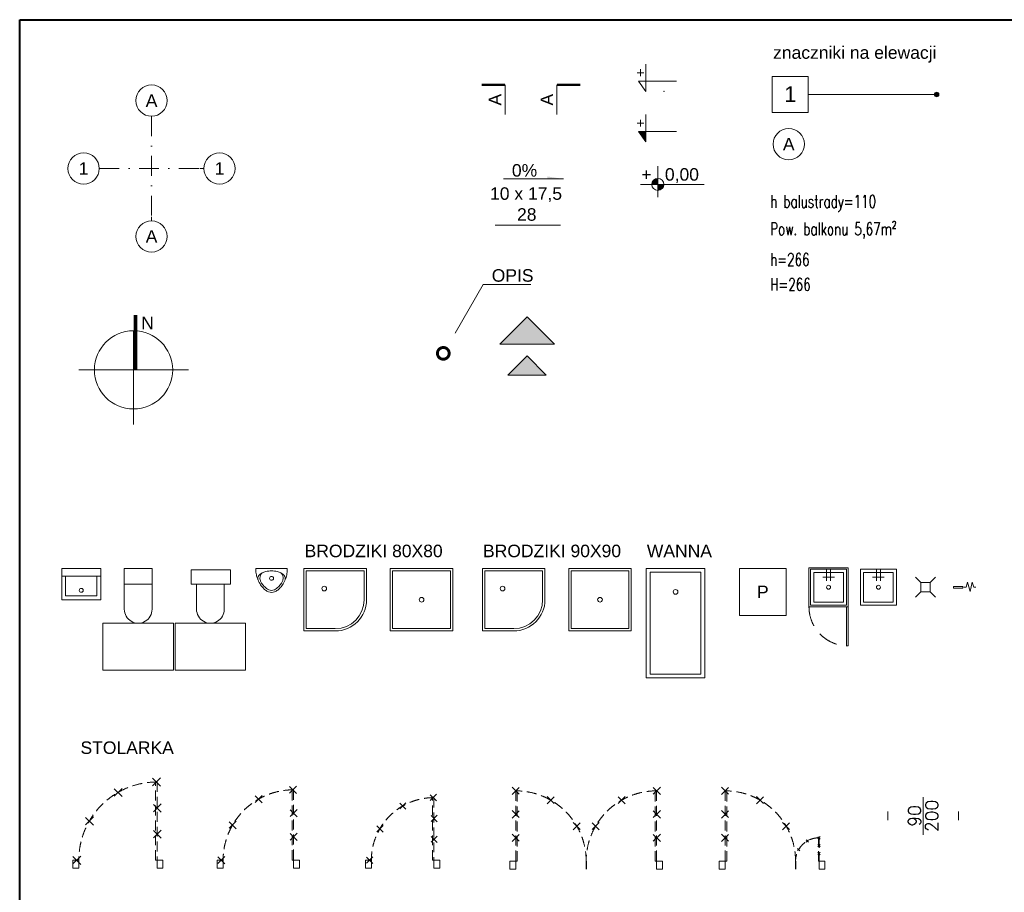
# Model space of a CAD drawing. Header units: millimetres. Extents: x 19422 to 119122, y -6876 to 97602.
# Tile 22 of 35: x 83059 to 95638, y 77034 to 88189. Entities that reach past the tile are written whole.
import ezdxf
from ezdxf import colors
from ezdxf.entities.mleader import LeaderData, LeaderLine
from ezdxf.enums import TextEntityAlignment as Align
from ezdxf.math import Vec2, Vec3

# ---------------------------------------------------------------- set-up
doc = ezdxf.new("R2010")
doc.units = ezdxf.units.MM
for name, pattern in [('PT_IS_01_RZUT PIWNICY$0$DASHDOT', [25.4, 12.7, -6.35, 0, -6.35]), ('PT_IS_01_RZUT PIWNICY$0$DASHED', [19.049999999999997, 12.7, -6.35]), ('PT_IS_01_RZUT PIWNICY$0$DOT2', [0.125, 0, -0.125])]:
    doc.linetypes.add(name, pattern=pattern)
doc.layers.add('PT_IS_01_RZUT PIWNICY$0$!_NIEDRUKOWALNE', color=213, linetype='Continuous', lineweight=13, plot=False)
for name, color, linetype, lineweight in [('PT_IS_01_RZUT PIWNICY$0$A_OPIS', 241, 'Continuous', 13), ('PT_IS_01_RZUT PIWNICY$0$A_OPIS_KOTY', 66, 'Continuous', 13), ('PT_IS_01_RZUT PIWNICY$0$A_OPIS_KOTY KONSTR', 36, 'Continuous', 13), ('PT_IS_01_RZUT PIWNICY$0$A_OPIS_STOLARKA_DRZWIOWA', 241, 'Continuous', 13), ('PT_IS_01_RZUT PIWNICY$0$A_OSIE', 8, 'PT_IS_01_RZUT PIWNICY$0$DASHDOT', 9), ('PT_IS_01_RZUT PIWNICY$0$A_WYPOSAŻENIE SANITARNE', 4, 'Continuous', 5), ('S_WODA', 160, 'Continuous', 40)]:
    doc.layers.add(name, color=color, linetype=linetype, lineweight=lineweight)
doc.layers.add('PT_IS_01_RZUT PIWNICY$0$A_WYBURZENIA', color=7, linetype='PT_IS_01_RZUT PIWNICY$0$DASHED', lineweight=13, true_color=0x838383)
doc.layers.add('PT_IS_01_RZUT PIWNICY$0$IE_SYMBOLE', color=7, linetype='Continuous', lineweight=13, true_color=0xfe0000)
doc.styles.add('PT_IS_01_RZUT PIWNICY$0$100 ARIAL', font='arial.ttf', dxfattribs={"height": 16})
doc.styles.add('PT_IS_01_RZUT PIWNICY$0$100 ROMANS', font='ROMANS.shx', dxfattribs={"width": 0.7, "height": 16})
doc.styles.add('PT_IS_01_RZUT PIWNICY$0$ARIAL', font='arial.ttf')
doc.styles.add('PT_IS_01_RZUT PIWNICY$0$Standard', font='arial.ttf')

# ---------------------------------------------------------------- blocks, each defined once
blk = doc.blocks.new('*U62')
at = {"linetype": 'ByBlock'}
blk.add_lwpolyline([(-3.673940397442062e-15, -1.06581410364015e-14), (-4.592425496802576e-15, -5.000000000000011)], dxfattribs=at)
blk.add_circle((0, 20), 20.00000000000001, dxfattribs=at)
at = {"linetype": 'ByBlock', "style": 'PT_IS_01_RZUT PIWNICY$0$100 ARIAL', "flags": 8}
blk.add_attdef('Oznaczenie', text='', height=16, rotation=180, dxfattribs=at).set_placement((0, 20), align=Align.MIDDLE_CENTER)
blk = doc.blocks.new('*U63')
at = {"linetype": 'ByBlock'}
blk.add_lwpolyline([(-3.673940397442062e-15, -1.06581410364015e-14), (-4.592425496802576e-15, -5.000000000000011)], dxfattribs=at)
blk.add_circle((0, 20), 20.00000000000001, dxfattribs=at)
at = {"linetype": 'ByBlock', "style": 'PT_IS_01_RZUT PIWNICY$0$100 ARIAL', "flags": 8}
blk.add_attdef('Oznaczenie', text='', height=16, dxfattribs=at).set_placement((0, 20), align=Align.MIDDLE_CENTER)
blk = doc.blocks.new('*U64')
at = {"linetype": 'ByBlock'}
blk.add_lwpolyline([(-3.673940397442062e-15, -1.06581410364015e-14), (-4.592425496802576e-15, -5.000000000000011)], dxfattribs=at)
blk.add_circle((0, 20), 20.00000000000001, dxfattribs=at)
at = {"linetype": 'ByBlock', "style": 'PT_IS_01_RZUT PIWNICY$0$100 ARIAL', "flags": 8}
blk.add_attdef('Oznaczenie', text='', height=16, rotation=89.99999999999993, dxfattribs=at).set_placement((-3.552713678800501e-15, 20), align=Align.MIDDLE_CENTER)
blk = doc.blocks.new('*U65')
at = {"linetype": 'ByBlock'}
blk.add_lwpolyline([(-3.673940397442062e-15, -1.06581410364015e-14), (-4.592425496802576e-15, -5.000000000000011)], dxfattribs=at)
blk.add_circle((0, 20), 20.00000000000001, dxfattribs=at)
at = {"linetype": 'ByBlock', "style": 'PT_IS_01_RZUT PIWNICY$0$100 ARIAL', "flags": 8}
blk.add_attdef('Oznaczenie', text='', height=16, rotation=270, dxfattribs=at).set_placement((3.944304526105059e-31, 20), align=Align.MIDDLE_CENTER)
blk = doc.blocks.new('PT_IS_01_RZUT PIWNICY$0$_SPADKI')
blk.add_line((2.586910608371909, 0), (79.32898865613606, 0))
blk.add_solid([(58.50304540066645, 3.219979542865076), (58.53962084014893, 4.001776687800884e-11), (79.32898865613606, 0)])
at = {"style": 'PT_IS_01_RZUT PIWNICY$0$100 ARIAL', "flags": 8}
blk.add_attdef('SPAD', text='', height=16, dxfattribs=at).set_placement((29.38400000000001, 2.965429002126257), align=Align.CENTER)
blk = doc.blocks.new('PT_IS_01_RZUT PIWNICY$0$_ZNACZNIK PRZEKROJU')
at = {"const_width": 3}
blk.add_lwpolyline([(0, 18.86038317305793), (-29.78743056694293, 18.86038317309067)], dxfattribs=at)
for points in [[(0, -18.86038317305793), (0, 18.86038317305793)], [(0, 18.86038317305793), (0, -18.86038317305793)]]:
    blk.add_lwpolyline(points)
at = {"style": 'PT_IS_01_RZUT PIWNICY$0$100 ARIAL'}
blk.add_attdef('PRZEKRÓJ', text='', height=16, rotation=90, dxfattribs=at).set_placement((0, 0), align=Align.BOTTOM_CENTER)
blk = doc.blocks.new('PT_IS_01_RZUT PIWNICY$0$_ZNACZNIK PRZEKROJU 2')
at = {"const_width": 3}
blk.add_lwpolyline([(0, 18.86038317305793), (29.78743056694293, 18.86038317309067)], dxfattribs=at)
for points in [[(0, -18.86038317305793), (0, 18.86038317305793)], [(0, 18.86038317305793), (0, -18.86038317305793)]]:
    blk.add_lwpolyline(points)
at = {"style": 'PT_IS_01_RZUT PIWNICY$0$100 ARIAL'}
blk.add_attdef('PRZEKRÓJ', text='', height=16, rotation=90, dxfattribs=at).set_placement((0, 0), align=Align.BOTTOM_CENTER)
blk = doc.blocks.new('PT_IS_01_RZUT PIWNICY$0$_ZNACZNIK RZUT')
blk.add_circle((0, 0), 20)
at = {"style": 'PT_IS_01_RZUT PIWNICY$0$100 ARIAL'}
blk.add_attdef('OZNACZENIE', text='', height=16, dxfattribs=at).set_placement((0, 0), align=Align.MIDDLE_CENTER)
blk = doc.blocks.new('*U70')
h = blk.add_hatch(color=256)
h.dxf.hatch_style = 1
edge = h.paths.add_edge_path()
edge.add_arc((186.9447198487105, 22.3481095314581), 3, 359.9999999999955, 719.9999999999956)
blk.add_lwpolyline([(-23.08000000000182, 45.4292595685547), (23.07999999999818, 45.4292595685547), (23.07999999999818, -0.7330405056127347), (-23.08000000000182, -0.7330405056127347)], close=True)
blk.add_lwpolyline([(23.08115003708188, 22.34810953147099), (186.9447198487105, 22.3481095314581), (186.9447198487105, 22.3481095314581)])
blk.add_circle((186.9447198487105, 22.3481095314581), 3)
at = {"style": 'PT_IS_01_RZUT PIWNICY$0$ARIAL'}
blk.add_attdef('NR', text='', height=20, dxfattribs=at).set_placement((-1.818989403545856e-12, 12.83488841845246), align=Align.CENTER)
blk = doc.blocks.new('PT_IS_01_RZUT PIWNICY$0$_BIEG SCHODÓW')
blk.add_lwpolyline([(-41.77356388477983, 0), (41.77356388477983, 0)])
at = {"style": 'PT_IS_01_RZUT PIWNICY$0$Standard'}
for tag, p in [('BIEG_001', (-22.83286093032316, 58.98864013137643)), ('BIEG_002_001', (10.99524275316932, 32.19100484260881))]:
    blk.add_attdef(tag, p, '', height=16, dxfattribs=at)
blk = doc.blocks.new('PT_IS_01_RZUT PIWNICY$0$_UMYWALKA')
for points in [[(0, 0), (-8.086059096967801e-06, -40.00000011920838), (49.99999191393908, -40.00001025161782), (49.99999994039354, -1.015227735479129e-05)], [(0, -1.192092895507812e-07), (49.99999994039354, -1.045030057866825e-05)], [(-2.066217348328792e-06, -10.00000023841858), (49.99999793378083, -10.00001047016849)], [(4.999997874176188, -10.00000112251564), (4.999992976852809, -35.00000112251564), (44.99999297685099, -35.00000924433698), (44.99999799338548, -10.00000950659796)]]:
    blk.add_lwpolyline(points)
at = {"ltscale": 100}
blk.add_circle((24.99999451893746, -28.05759226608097), 2.5, dxfattribs=at)
blk = doc.blocks.new('PT_IS_01_RZUT PIWNICY$0$_WC')
for p, q in [((-7.978342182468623e-07, -52.25032559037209), (-7.978287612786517e-07, -52.24999978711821)), ((35.49999936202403, -52.25032586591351), (35.49999936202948, -52.25000044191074))]:
    blk.add_line(p, q)
for points in [[(35.49999936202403, -52.25032586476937), (35.50000004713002, -4.654757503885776e-07), (0, 0), (-7.978342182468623e-07, -52.25032551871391)], [(35.49999978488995, -20.00000046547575), (-2.62240064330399e-07, -20)]]:
    blk.add_lwpolyline(points)
blk.add_arc((17.74999928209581, -52.25016292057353), 17.75000008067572, 179.9994734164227, 0.0005244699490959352)
at = {"layer": 'PT_IS_01_RZUT PIWNICY$0$!_NIEDRUKOWALNE'}
blk.add_lwpolyline([(-27.25000071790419, -70.00016300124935), (62.74999928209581, -70.00016300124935), (62.74999928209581, -130.0001630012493), (-27.25000071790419, -130.0001630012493), (-27.25000071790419, -70.00016300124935)], dxfattribs=at)
blk = doc.blocks.new('PT_IS_01_RZUT PIWNICY$0$_BRODZIK 80')
for points in [[(0, 80), (0, 0), (-80, 0), (-80, 40, -0.414213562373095), (-40, 80)], [(-3, 77), (-3, 3), (-77, 3), (-77, 40, -0.414213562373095), (-40, 77)]]:
    blk.add_lwpolyline(points, format="xyb", close=True)
blk.add_circle((-25.8578643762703, 25.8578643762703), 3)
blk = doc.blocks.new('PT_IS_01_RZUT PIWNICY$0$_PRALKA')
blk.add_lwpolyline([(0, 0), (60, 0), (60, -60), (0, -60)], close=True)
at = {"insert": (30, -30), "char_height": 16, "width": 35.28848808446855, "attachment_point": 5, "style": 'PT_IS_01_RZUT PIWNICY$0$100 ARIAL'}
blk.add_mtext('P', dxfattribs=at)
blk = doc.blocks.new('PT_IS_01_RZUT PIWNICY$0$_PISUAR')
for points in [[(8.094335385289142e-07, 0.1999998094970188), (-8.094334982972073e-07, -0.1999998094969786, 0.056281), (0.06362873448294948, -0.1970574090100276, 0.051243), (0.1287250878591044, -0.1796672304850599, 0.047086), (0.1944841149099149, -0.1472875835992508, 0.038643), (0.2430079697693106, -0.1119896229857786, 0.050944), (0.2744934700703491, -0.07905136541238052, 0.07331599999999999), (0.298027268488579, -0.03743654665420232, 0.092337), (0.3050003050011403, -1.043885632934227e-06, 0.092337), (0.2980275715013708, 0.03743413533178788, 0.07331599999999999), (0.2744941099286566, 0.07904914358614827, 0.050944), (0.2430088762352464, 0.1119880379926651, 0.038643), (0.194485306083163, 0.1472863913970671, 0.047086), (0.1287265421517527, 0.1796665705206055, 0.051243), (0.0636303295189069, 0.1970572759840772, 0.056281)], [(0.1500000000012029, -4.165705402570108e-07, -0.999985), (0.1000003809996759, -2.142224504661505e-07, -0.999985)]]:
    blk.add_lwpolyline(points, format="xyb", close=True)
for points in [[(0.1436377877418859, 0.1736400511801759, 0.078162), (0.117513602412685, 0.1752877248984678, 0.158684), (0.08934125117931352, 0.163118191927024, 0.08745700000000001), (0.05519152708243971, 0.1203502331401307, 0.073385), (0.03748198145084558, 0.07225956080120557, 0.05162899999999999), (0.03000030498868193, -3.119031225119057e-07), (0.03000030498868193, -3.119031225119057e-07, 0.05162899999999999), (0.03748139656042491, -0.07225986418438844, 0.073385), (0.05519055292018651, -0.1203502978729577, 0.08745700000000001), (0.08933993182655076, -0.1631189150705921, 0.158684), (0.1175121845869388, -0.1752886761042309, 0.078162), (0.1436363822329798, -0.1736412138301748)], [(0.05499981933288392, -0.1199997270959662, 0.099174), (0.08699474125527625, -0.1420110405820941, 0.110283), (0.1214334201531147, -0.1484637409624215, 0.092873), (0.1618974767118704, -0.1394291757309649, 0.05732999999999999), (0.1923331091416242, -0.1220262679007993, 0.037877), (0.2325126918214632, -0.08751333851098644, 0.07218200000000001), (0.2708067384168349, -0.03621840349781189, 0.124936), (0.2800003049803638, -1.323705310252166e-06), (0.2800003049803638, -1.323705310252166e-06, 0.124936), (0.2708070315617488, 0.03621621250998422, 0.07218200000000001), (0.2325134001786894, 0.0875114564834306, 0.037877), (0.1923340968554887, 0.1220247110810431, 0.05732999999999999), (0.1618986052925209, 0.1394278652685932, 0.092873), (0.1214346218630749, 0.1484631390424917, 0.110283), (0.08699588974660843, 0.1420107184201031, 0.099174), (0.05500079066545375, 0.1199996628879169)]]:
    blk.add_lwpolyline(points, format="xyb")
blk = doc.blocks.new('PT_IS_01_RZUT PIWNICY$0$_SZAFA PORZĄDKOWA')
for p, q in [((32.5, -12), (17.5, -12)), ((22.5, -2), (22.5, -17)), ((27.5, -2), (27.5, -17))]:
    blk.add_line(p, q)
for points in [[(50, 0), (0, 0), (0, -50), (50, -50)], [(48.00000000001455, -2), (2, -2), (2, -47.99999999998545), (48.00000000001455, -47.99999999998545)], [(44, -6), (6.000000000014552, -6), (6.000000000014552, -44), (44, -44)], [(50, -50), (48.00000000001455, -50), (48.00000000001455, -100), (50, -100)]]:
    blk.add_lwpolyline(points, close=True)
blk.add_circle((25, -25), 2.5)
at = {"linetype": 'PT_IS_01_RZUT PIWNICY$0$DASHED', "ltscale": 2}
blk.add_arc((50, -50), 50, 180, 270, dxfattribs=at)
blk = doc.blocks.new('PT_IS_01_RZUT PIWNICY$0$_ZLEW PORZĄDKOWY')
for p, q in [((20.5, 0), (20.5, -15)), ((25.5, 0), (25.5, -15)), ((30.5, -10), (15.5, -10))]:
    blk.add_line(p, q)
for points in [[(46.00000000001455, 0), (0, 0), (0, -45.99999999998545), (46.00000000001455, -45.99999999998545)], [(42, -4), (4.000000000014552, -4), (4.000000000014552, -42), (42, -42)]]:
    blk.add_lwpolyline(points, close=True)
blk.add_circle((23, -23), 2.5)
blk = doc.blocks.new('PT_IS_01_RZUT PIWNICY$0$_PÓŁNOC_1')
blk.add_lwpolyline([(2.475437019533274, 9.094947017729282e-13, 5, 5, 0), (2.475437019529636, 70.00000000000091, 3, 3, 0)], format="xyseb")
for points in [[(0, -70), (-3.637978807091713e-12, 50)], [(70, 3.637978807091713e-12), (-70, -2.728484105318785e-12)]]:
    blk.add_lwpolyline(points)
blk.add_circle((-3.637978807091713e-12, 0), 50)
at = {"insert": (9.764450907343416, 67.94885434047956), "char_height": 16, "width": 298.3053180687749, "attachment_point": 1, "style": 'PT_IS_01_RZUT PIWNICY$0$ARIAL'}
blk.add_mtext('N', dxfattribs=at)
blk = doc.blocks.new('PT_IS_01_RZUT PIWNICY$0$_DotSmall')
at = {"color": 0, "linetype": 'ByBlock', "const_width": 0.5}
blk.add_lwpolyline([(-0.0625, 0, 1), (0.0625, 0, 1)], format="xyb", close=True, dxfattribs=at)
blk = doc.blocks.new('PT_IS_01_RZUT PIWNICY$0$_KOTA_RZUT')
h = blk.add_hatch(color=256)
h.dxf.hatch_style = 1
h.paths.add_polyline_path([(0, 7.677473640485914, 0.4142135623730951), (-7.677473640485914, 0), (0, 0)])
h.paths.add_polyline_path([(7.677473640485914, 0), (0, 0), (0, -7.677473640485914, 0.4142135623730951)])
blk.add_line((0, -16.13497583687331), (0, 23.24963954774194))
blk.add_lwpolyline([(59.26444011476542, 0), (-22.09705008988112, 0)])
blk.add_circle((0, 0), 7.67747364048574)
at = {"style": 'PT_IS_01_RZUT PIWNICY$0$100 ARIAL'}
for tag, p in [('+', (-21.09211871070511, 4.739299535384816)), ('WYS', (9.03113886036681, 4.739299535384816))]:
    blk.add_attdef(tag, p, '', height=16, dxfattribs=at)
blk = doc.blocks.new('*U138')
blk.add_lwpolyline([(-23.27539246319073, 34.86414697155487), (-23.27539246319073, 0), (-32.38530872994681, 13.10966786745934), (16.18246581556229, 13.10966786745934)])
at = {"color": 252, "linetype": 'PT_IS_01_RZUT PIWNICY$0$DOT2', "ltscale": 3, "true_color": 0x939598}
blk.add_point((0, 0), dxfattribs=at)
at = {"layer": 'Defpoints', "color": 252, "linetype": 'PT_IS_01_RZUT PIWNICY$0$DOT2', "ltscale": 3, "true_color": 0x939598}
blk.add_point((-23.27539246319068, 0), dxfattribs=at)
at = {"style": 'PT_IS_01_RZUT PIWNICY$0$ARIAL', "flags": 12}
blk.add_attdef('+', text='', height=12.91384967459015, dxfattribs=at).set_placement((-24.75158884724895, 24.06477232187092, 3.078404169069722e-05), align=Align.MIDDLE_RIGHT)
at = {"style": 'PT_IS_01_RZUT PIWNICY$0$100 ARIAL', "flags": 2}
blk.add_attdef('WYS', text='', height=16, dxfattribs=at).set_placement((-21.32255244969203, 25.73000069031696), align=Align.MIDDLE_LEFT)
at = {"layer": 'Defpoints', "style": 'PT_IS_01_RZUT PIWNICY$0$ARIAL', "flags": 1}
for tag, p in [('1:10_SKALA', (3.307638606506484e-14, -9.719107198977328)), ('1:20_SKALA', (3.307638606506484e-14, -11.12390901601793)), ('1:25_SKALA', (3.307638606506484e-14, -12.52871083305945)), ('1:50_SKALA', (3.307638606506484e-14, -13.93351756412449)), ('1:100_SKALA', (3.130002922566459e-14, -15.3822212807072)), ('1:200_SKALA', (3.130002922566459e-14, -16.83092008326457))]:
    blk.add_attdef(tag, p, '', height=1, dxfattribs=at)
blk = doc.blocks.new('*U140')
h = blk.add_hatch(color=256)
h.dxf.hatch_style = 1
h.paths.add_polyline_path([(-23.27539246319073, 13.10966786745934), (-32.38530872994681, 13.10966786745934), (-23.27539246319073, 0)])
blk.add_lwpolyline([(-23.27539246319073, 34.86414697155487), (-23.27539246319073, 0), (-32.38530872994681, 13.10966786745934), (16.18246581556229, 13.10966786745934)])
at = {"style": 'PT_IS_01_RZUT PIWNICY$0$ARIAL', "flags": 12}
blk.add_attdef('+', text='', height=12.91384967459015, dxfattribs=at).set_placement((-24.75158884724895, 24.06477232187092, 3.078404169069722e-05), align=Align.MIDDLE_RIGHT)
at = {"style": 'PT_IS_01_RZUT PIWNICY$0$100 ARIAL', "flags": 2}
blk.add_attdef('WYS', text='', height=16, dxfattribs=at).set_placement((-21.32255244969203, 25.73000069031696), align=Align.MIDDLE_LEFT)
blk = doc.blocks.new('*U142')
for points in [[(5.015595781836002e-15, -140), (0, 0), (75, 0), (75, -140)], [(5.000000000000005, -135), (5.000000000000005, -5), (70, -5), (70, -135)]]:
    blk.add_lwpolyline(points, close=True)
blk.add_circle((37.5, -30), 3)
blk = doc.blocks.new('PT_IS_01_RZUT PIWNICY$0$_BRODZIK 80 KWADRATOWY')
for points in [[(80, 0), (0, 0), (0, -80), (80, -80)], [(77, -3), (3, -3), (3, -77), (77, -77)]]:
    blk.add_lwpolyline(points, close=True)
blk.add_circle((40, -40), 3)
blk = doc.blocks.new('PT_IS_01_RZUT PIWNICY$0$_KRZYŻYK')
at = {"linetype": 'ByBlock'}
for points in [[(4.74006800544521, 4.740068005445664), (-4.74006800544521, -4.740068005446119)], [(4.74006800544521, -4.740068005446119), (-4.74006800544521, 4.740068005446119)]]:
    blk.add_lwpolyline(points, dxfattribs=at)
blk = doc.blocks.new('*U182')
for points in [[(-119.9999999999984, 1.2732925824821e-11), (-117.9999999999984, 1.2732925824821e-11), (-117.9999999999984, 90.00000000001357), (-119.9999999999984, 90.00000000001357)], [(5.49486382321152e-13, 2.204458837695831e-12), (-0.6666666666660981, 2.204458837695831e-12), (-0.6666666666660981, 30.00000000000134), (5.49486382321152e-13, 30.00000000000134)], [(-120, -4.547473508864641e-11), (-127.5, -4.547473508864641e-11), (-127.5, -10.00000000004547), (-120, -10.00000000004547)], [(7.5, -6.062705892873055e-12), (0, -6.062705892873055e-12), (0, -10.00000000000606), (7.499999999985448, -10.00000000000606)]]:
    blk.add_lwpolyline(points, close=True)
for centre, radius, start, end in [((-119.9999999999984, 1.2732925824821e-11), 90.00000000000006, 7.016709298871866e-15, 90), ((5.49486382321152e-13, 2.204458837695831e-12), 29.99999999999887, 90, 180)]:
    blk.add_arc(centre, radius, start, end)
at = {"layer": 'Defpoints'}
blk.add_lwpolyline([(-29.99999999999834, 2.215116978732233e-12), (-29.99999999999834, -10.000000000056)], dxfattribs=at)
at = {"xscale": -1}
for p in [(-119.9999999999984, 90.00000000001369), (-74.99999999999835, 77.94228634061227), (-119.9999999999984, 60.00000000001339), (-42.05771365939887, 45.00000000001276), (-119.9999999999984, 30.00000000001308)]:
    blk.add_blockref('PT_IS_01_RZUT PIWNICY$0$_KRZYŻYK', p, dxfattribs=at)
at = {"xscale": 0.3333333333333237, "yscale": 0.3333333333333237, "zscale": 0.3333333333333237}
for p in [(-14.99999999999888, 25.98076211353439), (5.49486382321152e-13, 30.00000000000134), (-25.98076211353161, 15.00000000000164), (5.49486382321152e-13, 20.00000000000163), (5.49486382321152e-13, 10.00000000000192)]:
    blk.add_blockref('PT_IS_01_RZUT PIWNICY$0$_KRZYŻYK', p, dxfattribs=at)
blk = doc.blocks.new('*U183')
for points in [[(-179.9999999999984, -7.275957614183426e-12), (-177.9999999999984, -7.275957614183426e-12), (-177.9999999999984, 89.99999999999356), (-179.9999999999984, 89.99999999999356)], [(7.674038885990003e-27, -6.062705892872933e-12), (-1.999999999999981, -6.062705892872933e-12), (-1.999999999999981, 89.99999999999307), (7.674038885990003e-27, 89.99999999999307)], [(-180, -6.548361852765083e-11), (-187.5, -6.548361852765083e-11), (-187.5, -10.00000000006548), (-180, -10.00000000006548)], [(7.5, -6.062705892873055e-12), (0, -6.062705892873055e-12), (0, -10.00000000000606), (7.499999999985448, -10.00000000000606)]]:
    blk.add_lwpolyline(points, close=True)
for centre, radius, start, end in [((-179.9999999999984, -7.275957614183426e-12), 90.00000000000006, 7.016709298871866e-15, 90), ((7.674038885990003e-27, -6.062705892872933e-12), 89.99999999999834, 90, 180)]:
    blk.add_arc(centre, radius, start, end)
at = {"layer": 'Defpoints'}
blk.add_lwpolyline([(-89.99999999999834, -6.052047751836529e-12), (-89.99999999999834, -10.00000000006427)], dxfattribs=at)
at = {"xscale": -1}
for p in [(-179.9999999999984, 89.99999999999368), (-134.9999999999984, 77.94228634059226), (-179.9999999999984, 59.99999999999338), (-102.0577136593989, 44.99999999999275), (-179.9999999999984, 29.99999999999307)]:
    blk.add_blockref('PT_IS_01_RZUT PIWNICY$0$_KRZYŻYK', p, dxfattribs=at)
for p in [(7.674038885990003e-27, 89.99999999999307), (-44.99999999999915, 77.94228634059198), (7.674038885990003e-27, 59.99999999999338), (-77.94228634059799, 44.9999999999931), (7.674038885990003e-27, 29.99999999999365)]:
    blk.add_blockref('PT_IS_01_RZUT PIWNICY$0$_KRZYŻYK', p)
blk = doc.blocks.new('PT_IS_01_RZUT PIWNICY$0$zawór czerpalny')
blk.add_lwpolyline([(0, 1), (12, 1), (12, -1), (0, -1)], close=True)
blk.add_lwpolyline([(13.15886874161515, 0), (16.26820083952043, 0), (17.98232721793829, 6.449101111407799), (21.04396966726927, -5.397808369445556), (23.83128839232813, 6.449101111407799), (25.77916208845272, 0), (28.52936824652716, 0)])
blk = doc.blocks.new('PT_IS_01_RZUT PIWNICY$0$wpust podłogowy')
for p, q in [((-6, 6), (-12.81362981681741, 12.81362981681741)), ((6, 6), (12.81362981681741, 12.81362981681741)), ((-6, -6), (-12.81362981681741, -12.81362981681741)), ((6, -6), (12.81362981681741, -12.81362981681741))]:
    blk.add_line(p, q)
blk.add_lwpolyline([(-6, 6), (6, 6), (6, -6), (-6, -6)], close=True)
blk = doc.blocks.new('*U206')
for points in [[(0, -6.062705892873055e-12), (-2.222222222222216, -6.062705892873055e-12), (-2.222222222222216, 99.9999999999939), (0, 99.9999999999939)], [(-100, -7.09445588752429e-11), (-107.5, -7.09445588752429e-11), (-107.5, -10.00000000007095), (-100, -10.00000000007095)], [(7.5, -6.062705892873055e-12), (0, -6.062705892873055e-12), (0, -10.00000000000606), (7.499999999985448, -10.00000000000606)]]:
    blk.add_lwpolyline(points, close=True)
blk.add_arc((0, -6.062705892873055e-12), 99.99999999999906, 90, 180)
at = {"xscale": 1.111111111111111, "yscale": 1.111111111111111, "zscale": 1.111111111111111}
for p in [(-1.111111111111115, 99.9999999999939), (-50.00610537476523, 86.60864575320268), (0, 66.6666666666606), (-86.60864575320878, 50.00610537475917), (0, 33.33333333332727), (-102.7777777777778, -7.07378846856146e-11)]:
    blk.add_blockref('PT_IS_01_RZUT PIWNICY$0$_KRZYŻYK', p, dxfattribs=at)
blk = doc.blocks.new('*U215')
for points in [[(0, -6.062705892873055e-12), (-1.999999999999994, -6.062705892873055e-12), (-1.999999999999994, 89.9999999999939), (0, 89.9999999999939)], [(-90, -6.366860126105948e-11), (-97.5, -6.366860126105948e-11), (-97.5, -10.00000000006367), (-90, -10.00000000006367)], [(7.5, -6.062705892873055e-12), (0, -6.062705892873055e-12), (0, -10.00000000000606), (7.499999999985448, -10.00000000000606)]]:
    blk.add_lwpolyline(points, close=True)
blk.add_arc((0, -6.062705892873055e-12), 89.99999999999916, 90, 180)
for p in [(-1.000000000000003, 89.9999999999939), (-45.00549483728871, 77.94778117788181), (0, 59.99999999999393), (-77.9477811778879, 45.00549483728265), (0, 29.99999999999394), (-92.5, -6.427036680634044e-11)]:
    blk.add_blockref('PT_IS_01_RZUT PIWNICY$0$_KRZYŻYK', p)
blk = doc.blocks.new('*U216')
for points in [[(0, -6.062705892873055e-12), (-1.777777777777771, -6.062705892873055e-12), (-1.777777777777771, 79.99999999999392), (0, 79.99999999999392)], [(-80, -5.639222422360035e-11), (-87.5, -5.639222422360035e-11), (-87.5, -10.00000000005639), (-80, -10.00000000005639)], [(7.5, -6.062705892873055e-12), (0, -6.062705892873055e-12), (0, -10.00000000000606), (7.499999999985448, -10.00000000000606)]]:
    blk.add_lwpolyline(points, close=True)
blk.add_arc((0, -6.062705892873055e-12), 79.99999999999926, 90, 180)
at = {"xscale": 0.888888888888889, "yscale": 0.888888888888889, "zscale": 0.888888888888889}
for p in [(-0.8888888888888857, 79.99999999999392), (-40.00488429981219, 69.28691660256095), (0, 53.33333333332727), (-69.28691660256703, 40.00488429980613), (0, 26.66666666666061), (-82.22222222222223, -5.780265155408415e-11)]:
    blk.add_blockref('PT_IS_01_RZUT PIWNICY$0$_KRZYŻYK', p, dxfattribs=at)
blk = doc.blocks.new('*U220')
at = {"layer": 'PT_IS_01_RZUT PIWNICY$0$!_NIEDRUKOWALNE'}
for points in [[(-90.00000000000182, 5.59999999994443), (-90.00000000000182, 5.59999999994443), (-90.00000000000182, -5.600000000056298), (-90.00000000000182, -5.600000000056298)], [(0, 5.599999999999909), (0, 5.599999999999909), (0, -5.599999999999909), (0, -5.599999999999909)]]:
    blk.add_lwpolyline(points, close=True, dxfattribs=at)
at = {"layer": 'PT_IS_01_RZUT PIWNICY$0$A_OPIS_STOLARKA_DRZWIOWA'}
blk.add_lwpolyline([(-44.99999999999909, 23.99999999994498), (-44.99999999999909, -24.00000000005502)], dxfattribs=at)
at = {"layer": 'PT_IS_01_RZUT PIWNICY$0$A_OPIS_STOLARKA_DRZWIOWA', "style": 'PT_IS_01_RZUT PIWNICY$0$100 ROMANS', "flags": 12}
for tag, p in [('SZER', (-55.99999999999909, -5.502442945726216e-11)), ('WYS', (-33.9999999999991, -5.502531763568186e-11))]:
    blk.add_attdef(tag, text='', height=16, rotation=90, dxfattribs=at).set_placement(p, align=Align.MIDDLE_CENTER)
blk = doc.blocks.new('PT_IS_01_RZUT PIWNICY$0$_wc podtynk')
for p, q in [((32.25897356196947, 17.23408979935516), (32.2586477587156, 17.23408979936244)), ((32.25897244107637, -18.26591036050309), (32.2586470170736, -18.26591036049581))]:
    blk.add_line(p, q)
for points in [[(32.25897243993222, -18.26591036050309), (-0.000264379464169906, -18.27594040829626), (-0.0002634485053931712, 17.22405963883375), (32.25897349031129, 17.23408979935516)], [(0.00864704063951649, -18.26590951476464), (0.00864797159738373, 17.23409053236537)]]:
    blk.add_lwpolyline(points)
blk.add_arc((32.25881019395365, -0.5159102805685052), 17.75000008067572, 269.9994732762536, 90.00052432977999)
at = {"layer": 'PT_IS_01_RZUT PIWNICY$0$!_NIEDRUKOWALNE'}
blk.add_lwpolyline([(50.00881204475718, 44.48408902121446), (50.00880850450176, -45.51591097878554), (110.0088085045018, -45.5159133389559), (110.0088120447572, 44.4840866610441), (50.00881204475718, 44.48408902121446)], dxfattribs=at)
at = {"layer": 'PT_IS_01_RZUT PIWNICY$0$!_NIEDRUKOWALNE', "linetype": 'ByBlock'}
blk.add_lwpolyline([(0, 25), (0, -25), (-18, -25), (-18, 25)], close=True, dxfattribs=at)
blk = doc.blocks.new('PT_IS_01_RZUT PIWNICY$0$znacznik wejścia')
at = {"layer": 'PT_IS_01_RZUT PIWNICY$0$A_OPIS'}
h = blk.add_hatch(color=256, dxfattribs=at)
h.dxf.hatch_style = 1
h.paths.add_polyline_path([(34.99959032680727, -35), (0, 0), (-34.99959032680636, -35)])
blk.add_lwpolyline([(34.99959032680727, -35), (0, 0), (-34.99959032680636, -35)], close=True, dxfattribs=at)
blk = doc.blocks.new('PT_IS_01_RZUT PIWNICY')
blk.add_lwpolyline([(4462.055398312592, 9194.853158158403), (6996.436092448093, 9194.853158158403), (6996.436092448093, 6296.418390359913), (4462.055398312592, 6296.418390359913)], close=True)
at = {"layer": 'PT_IS_01_RZUT PIWNICY$0$A_OSIE', "ltscale": 2}
for points in [[(4630.519522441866, 9071.424917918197), (4630.519522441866, 8937.775960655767)], [(4563.695043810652, 9004.600439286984), (4697.344001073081, 9004.600439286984)]]:
    blk.add_lwpolyline(points, dxfattribs=at)
at = {"layer": 'PT_IS_01_RZUT PIWNICY$0$A_OPIS'}
for name, p, values in [('*U70', (5446.453754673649, 9076.870160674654), {'NR': '1'}), ('PT_IS_01_RZUT PIWNICY$0$_ZNACZNIK PRZEKROJU', (5082.18171191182, 9092.56453474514), {'PRZEKRÓJ': 'A'}), ('PT_IS_01_RZUT PIWNICY$0$_ZNACZNIK PRZEKROJU 2', (5148.339186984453, 9092.56453474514), {'PRZEKRÓJ': 'A'}), ('PT_IS_01_RZUT PIWNICY$0$_ZNACZNIK RZUT', (5444.534904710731, 9035.79014747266), {'OZNACZENIE': 'A'}), ('PT_IS_01_RZUT PIWNICY$0$_SPADKI', (5077.609562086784, 8991.266104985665), {'SPAD': '0%'})]:
    blk.add_blockref(name, p, dxfattribs=at).add_auto_attribs(values)
ref = blk.add_blockref('PT_IS_01_RZUT PIWNICY$0$_BIEG SCHODÓW', (5111.13829277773, 8932.183660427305), dxfattribs=at)
ref.add_attrib('BIEG_001', '10 x 17,5 ', (5062.941752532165, 8964.592086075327), dxfattribs={"layer": '0', "height": 16, "style": 'PT_IS_01_RZUT PIWNICY$0$Standard'})
ref.add_attrib('BIEG_002', '28', (5097.424699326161, 8937.85993509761), dxfattribs={"layer": '0', "height": 16, "style": 'PT_IS_01_RZUT PIWNICY$0$Standard'})
blk.add_blockref('PT_IS_01_RZUT PIWNICY$0$_PÓŁNOC_1', (4607.502048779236, 8747.22208945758), dxfattribs=at)
ref = blk.add_blockref('*U220', (5661.254334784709, 8177.086895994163), dxfattribs=at)
ref.add_attrib('WYS', '200', dxfattribs={"layer": 'PT_IS_01_RZUT PIWNICY$0$A_OPIS_STOLARKA_DRZWIOWA', "height": 16, "rotation": 90, "style": 'PT_IS_01_RZUT PIWNICY$0$100 ROMANS'}).set_placement((5627.25433478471, 8177.086895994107), align=Align.MIDDLE_CENTER)
ref.add_attrib('SZER', '90', dxfattribs={"layer": 'PT_IS_01_RZUT PIWNICY$0$A_OPIS_STOLARKA_DRZWIOWA', "height": 16, "rotation": 90, "style": 'PT_IS_01_RZUT PIWNICY$0$100 ROMANS'}).set_placement((5605.25433478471, 8177.086895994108), align=Align.MIDDLE_CENTER)
at = {"layer": 'PT_IS_01_RZUT PIWNICY$0$A_OPIS_KOTY'}
ref = blk.add_blockref('*U138', (5285.072523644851, 9103.241957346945), dxfattribs=at)
ref.add_attrib('+', '+', dxfattribs={"layer": '0', "height": 12.91384967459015, "style": 'PT_IS_01_RZUT PIWNICY$0$ARIAL'}).set_placement((5260.320934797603, 9127.306729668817, 3.078404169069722e-05), align=Align.MIDDLE_RIGHT)
blk.add_blockref('PT_IS_01_RZUT PIWNICY$0$_KOTA_RZUT', (5277.296284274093, 8984.331922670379), dxfattribs=at).add_auto_attribs({'WYS': '0,00', '+': '+'})
at = {"layer": 'PT_IS_01_RZUT PIWNICY$0$A_OPIS_KOTY KONSTR'}
ref = blk.add_blockref('*U140', (5285.072523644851, 9038.727381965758), dxfattribs=at)
ref.add_attrib('+', '+', dxfattribs={"layer": '0', "height": 12.91384967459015, "style": 'PT_IS_01_RZUT PIWNICY$0$ARIAL'}).set_placement((5260.320934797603, 9062.79215428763, 3.078404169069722e-05), align=Align.MIDDLE_RIGHT)
at = {"layer": 'PT_IS_01_RZUT PIWNICY$0$A_OSIE', "linetype": 'ByBlock'}
ref = blk.add_blockref('*U63', (4630.519522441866, 9071.424917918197), dxfattribs=at)
ref.add_attrib('Oznaczenie', 'A', dxfattribs={"layer": '0', "linetype": 'ByBlock', "height": 16, "style": 'PT_IS_01_RZUT PIWNICY$0$100 ARIAL'}).set_placement((4630.519522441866, 9091.424917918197), align=Align.MIDDLE_CENTER)
ref = blk.add_blockref('*U65', (4563.695043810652, 9004.600439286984), dxfattribs=dict(at, rotation=90))
ref.add_attrib('Oznaczenie', '1', dxfattribs={"layer": '0', "linetype": 'ByBlock', "height": 16, "style": 'PT_IS_01_RZUT PIWNICY$0$100 ARIAL'}).set_placement((4543.695043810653, 9004.600439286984), align=Align.MIDDLE_CENTER)
ref = blk.add_blockref('*U64', (4697.344001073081, 9004.600439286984), dxfattribs=dict(at, rotation=270))
ref.add_attrib('Oznaczenie', '1', dxfattribs={"layer": '0', "linetype": 'ByBlock', "height": 16, "style": 'PT_IS_01_RZUT PIWNICY$0$100 ARIAL'}).set_placement((4717.34400107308, 9004.600439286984), align=Align.MIDDLE_CENTER)
ref = blk.add_blockref('*U62', (4630.519522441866, 8937.775960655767), dxfattribs=dict(at, rotation=180))
ref.add_attrib('Oznaczenie', 'A', dxfattribs={"layer": '0', "linetype": 'ByBlock', "height": 16, "style": 'PT_IS_01_RZUT PIWNICY$0$100 ARIAL'}).set_placement((4630.519522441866, 8917.775960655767), align=Align.MIDDLE_CENTER)
at = {"layer": 'PT_IS_01_RZUT PIWNICY$0$A_WYBURZENIA'}
for name, p in [('*U206', (4637.595534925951, 8120.454667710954)), ('*U215', (4811.944089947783, 8120.454667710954)), ('*U183', (5275.754500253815, 8119.12376023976)), ('*U182', (5483.249078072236, 8119.123760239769)), ('*U216', (4991.307764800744, 8120.454667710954))]:
    blk.add_blockref(name, p, dxfattribs=at)
at = {"layer": 'PT_IS_01_RZUT PIWNICY$0$A_WYPOSAŻENIE SANITARNE'}
for name, p in [('PT_IS_01_RZUT PIWNICY$0$_UMYWALKA', (4515.725794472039, 8493.448808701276)), ('PT_IS_01_RZUT PIWNICY$0$_WC', (4595.725794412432, 8493.448797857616)), ('PT_IS_01_RZUT PIWNICY$0$_BRODZIK 80 KWADRATOWY', (4935.480824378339, 8493.448808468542)), ('PT_IS_01_RZUT PIWNICY$0$_BRODZIK 80 KWADRATOWY', (5163.411883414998, 8493.448808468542)), ('*U142', (5262.432402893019, 8493.448808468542)), ('PT_IS_01_RZUT PIWNICY$0$_PRALKA', (5381.440007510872, 8493.448808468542)), ('PT_IS_01_RZUT PIWNICY$0$_SZAFA PORZĄDKOWA', (5470.393128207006, 8494.361661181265)), ('PT_IS_01_RZUT PIWNICY$0$_ZLEW PORZĄDKOWY', (5536.111266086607, 8492.361661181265)), ('PT_IS_01_RZUT PIWNICY$0$wpust podłogowy', (5619.111266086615, 8469.361661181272)), ('PT_IS_01_RZUT PIWNICY$0$zawór czerpalny', (5655.10187035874, 8469.361661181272))]:
    blk.add_blockref(name, p, dxfattribs=at)
for name, p, rotation in [('PT_IS_01_RZUT PIWNICY$0$_wc podtynk', (4706.233709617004, 8473.457443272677), 270), ('PT_IS_01_RZUT PIWNICY$0$_BRODZIK 80', (4825.205524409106, 8493.448808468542), 180), ('PT_IS_01_RZUT PIWNICY$0$_BRODZIK 80', (5053.136583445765, 8493.448808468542), 180)]:
    blk.add_blockref(name, p, dxfattribs=dict(at, rotation=rotation))
at = {"layer": 'PT_IS_01_RZUT PIWNICY$0$A_WYPOSAŻENIE SANITARNE', "xscale": 100, "yscale": 100, "zscale": 100, "rotation": 270}
blk.add_blockref('PT_IS_01_RZUT PIWNICY$0$_PISUAR', (4783.790201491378, 8493.226887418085), dxfattribs=at)
at = {"layer": 'PT_IS_01_RZUT PIWNICY$0$IE_SYMBOLE'}
blk.add_blockref('PT_IS_01_RZUT PIWNICY$0$znacznik wejścia', (5110.286952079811, 8815), dxfattribs=at)
at = {"layer": 'PT_IS_01_RZUT PIWNICY$0$IE_SYMBOLE', "xscale": 0.7, "yscale": 0.7, "zscale": 0.7}
blk.add_blockref('PT_IS_01_RZUT PIWNICY$0$znacznik wejścia', (5110.286952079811, 8765.000856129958), dxfattribs=at)
at = {"char_height": 16, "attachment_point": 1, "style": 'PT_IS_01_RZUT PIWNICY$0$100 ARIAL'}
for s, insert, width in [('znaczniki na elewacji', (5424.534904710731, 9160.834718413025), 282.2918187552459), ('BRODZIKI 80X80', (4826.026060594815, 8523.79728574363), 254.9240379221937), ('BRODZIKI 90X90', (5053.957119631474, 8523.79728574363), 254.9240379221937), ('WANNA', (5263.252939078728, 8523.79728574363), 254.9240379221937), ('STOLARKA', (4539.719770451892, 8272.307733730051), 158.0661192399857)]:
    blk.add_mtext(s, dxfattribs=dict(at, insert=insert, width=width))
at = {"layer": 'PT_IS_01_RZUT PIWNICY$0$A_OPIS', "char_height": 16, "attachment_point": 1, "style": 'PT_IS_01_RZUT PIWNICY$0$100 ROMANS'}
for s, insert, width in [('\\Fromans.shx;h balustrady=110', (5420.81784187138, 8970.522406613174), 352.9353108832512), ('Pow. balkonu 5,67m²', (5420.81784187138, 8935.392246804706), 259.5624941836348)]:
    blk.add_mtext(s, dxfattribs=dict(at, insert=insert, width=width))
at = {"layer": 'PT_IS_01_RZUT PIWNICY$0$A_OPIS', "char_height": 16, "width": 233.6062447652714, "attachment_point": 1, "line_spacing_factor": 0.625, "style": 'PT_IS_01_RZUT PIWNICY$0$100 ROMANS'}
for s, insert in [('h=266', (5420.81784187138, 8896.19403340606)), ('H=266', (5420.81784187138, 8864.478664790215))]:
    blk.add_mtext(s, dxfattribs=dict(at, insert=insert))
at = {"layer": 'PT_IS_01_RZUT PIWNICY$0$IE_SYMBOLE', "style": 'PT_IS_01_RZUT PIWNICY$0$ARIAL', "flags": 12}
for tag, p in [('PIR', (6294.737095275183, 6824.612723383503)), ('O', (6258.035832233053, 6679.36121482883, 7.697195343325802e-06)), ('KE', (6258.570601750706, 6606.369209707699))]:
    blk.add_attdef(tag, text='', height=15.08472387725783, dxfattribs=at).set_placement(p, align=Align.CENTER)
at = {"layer": 'PT_IS_01_RZUT PIWNICY$0$A_OPIS'}
ml = blk.add_multileader_mtext('Standard', dxfattribs=at)
ml.set_content('OPIS', color=256, style='PT_IS_01_RZUT PIWNICY$0$100 ARIAL')
ml.set_leader_properties(color=256, linetype='ByLayer', lineweight=-1)
ml.set_arrow_properties(name='PT_IS_01_RZUT PIWNICY$0$_DotSmall')
ml.build(insert=Vec2(0, 0))
ml.multileader.update_dxf_attribs({"text_left_attachment_type": 5, "text_right_attachment_type": 5, "text_top_attachment_type": 0, "text_bottom_attachment_type": 0, "dogleg_length": 2, "arrow_head_size": 30})
ctx = ml.context
ctx.base_point, ctx.char_height, ctx.arrow_head_size, ctx.landing_gap_size, ctx.plane_origin = Vec3(5055.077496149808, 8872.454047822), 16, 30, 10, Vec3(4800.430724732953, 8978.20363198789)
ctx.left_attachment, ctx.right_attachment = 5, 5
notes = []
notes.append((ctx, [(0, (1, 1, 0), (5054.077496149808, 8856.454047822), (1, 0), 1, [(0, [(5003.206469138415, 8768.342844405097)], 256, [])])]))
ctx.mtext.insert, ctx.mtext.flow_direction = Vec3(5065.077496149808, 8875.926047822), 5
for ctx, leaders in notes:
    for number, flags, end, landing, length, lines in leaders:
        leader = LeaderData()
        leader.index, (leader.has_last_leader_line, leader.has_dogleg_vector, leader.attachment_direction) = number, flags
        leader.last_leader_point, leader.dogleg_vector, leader.dogleg_length = Vec3(end), Vec3(landing), length
        for number, points, colour, breaks in lines:
            line = LeaderLine()
            line.index, line.vertices, line.color, line.breaks = number, Vec3.list(points), colors.encode_raw_color(colour), breaks
            leader.lines.append(line)
        ctx.leaders.append(leader)

msp = doc.modelspace()

# ---------------------------------------------------------------- block references
at = {"layer": 'S_WODA', "xscale": 10, "yscale": 10, "zscale": 10}
msp.add_blockref('PT_IS_01_RZUT PIWNICY', (38438.68472257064, -3759.713832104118), dxfattribs=at)

doc.saveas('drawing.dxf')
